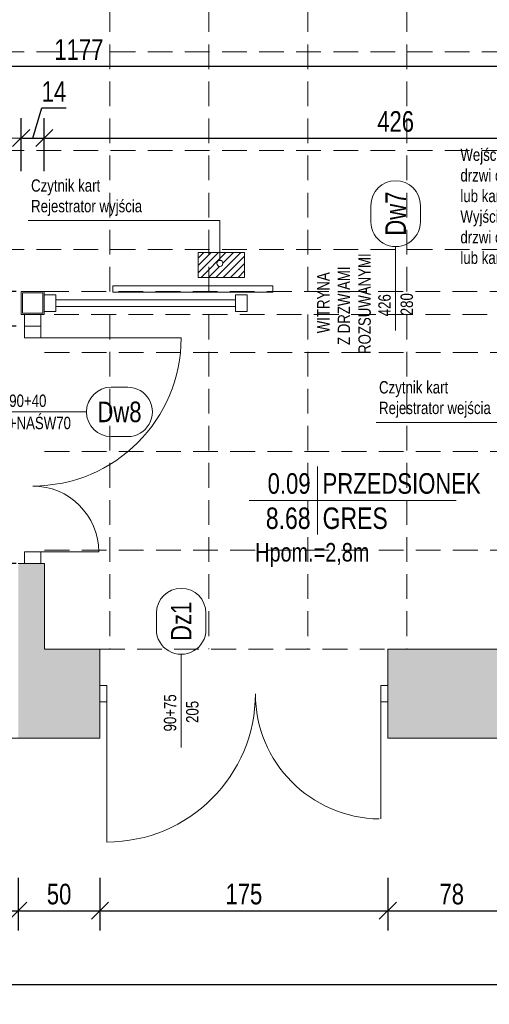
# Model space of a CAD drawing. Header units: millimetres. Extents: x 27490 to 108194, y -40520 to 41185.
# Tile 15 of 65: x 29418 to 29703, y -32314 to -31717. Entities that reach past the tile are written whole.
import ezdxf
from ezdxf.enums import TextEntityAlignment as Align

# ---------------------------------------------------------------- set-up
doc = ezdxf.new("R2010")
doc.units = ezdxf.units.MM
doc.linetypes.add('DASHEDX2', pattern=[1.5, 1, -0.5])
doc.layers.get('0').update_dxf_attribs({"lineweight": 18})
doc.layers.get('Defpoints').update_dxf_attribs({"lineweight": 18})
for name, color, linetype, lineweight in [('BA_drz', 7, 'Continuous', 18), ('BA_met', 7, 'Continuous', 18), ('BA_sym', 7, 'Continuous', 18), ('BA_txc', 1, 'Continuous', 18), ('Cienka', 7, 'Continuous', 18), ('PG_PRZERYWANE_ŚREDNIE', 1, 'DASHEDX2', 18), ('PG_WYMIARY', 1, 'Continuous', 18), ('PG_WYPOSAŻENIE', 1, 'Continuous', 18), ('PG_ŚCIANY_DZIAŁOWE', 3, 'Continuous', 18)]:
    doc.layers.add(name, color=color, linetype=linetype, lineweight=lineweight)
doc.styles.add('BIKTC', font='bikromsw.shx', dxfattribs={"width": 0.8})
doc.styles.add('BIKTS', font='bikromsw.shx', dxfattribs={"width": 0.85})
doc.styles.add('BIKWYM', font='BIKROMSW.SHX', dxfattribs={"width": 0.8})
doc.styles.add('ROMANS', font='bikromsw.shx', dxfattribs={"width": 0.8})
doc.dimstyles.new('BA_KR_50', dxfattribs={"dimscale": 0.5, "dimtxt": 25, "dimasz": 1.666667, "dimexe": 24, "dimexo": 0, "dimgap": 0, "dimtad": 0, "dimdec": 1, "dimrnd": 0.5, "dimzin": 9, "dimdsep": 46, "dimtxsty": 'BIKWYM', "dimblk": 'WYM-KR', "dimcen": 0, "dimdle": 20, "dimclrd": 256, "dimclre": 256, "dimclrt": 7, "dimadec": 0, "dimazin": 0, "dimtfac": 0.033333, "dimtdec": 1, "dimtmove": 0, "dimatfit": 3, "dimldrblk": 'WYM-KR', "dimfxl": 40, "dimfxlon": 1, "dimtvp": 0.8, "dimtolj": 1, "dimarcsym": 0})

# ---------------------------------------------------------------- blocks, each defined once
blk = doc.blocks.new('A$C5416600d')
at = {"lineweight": 20}
for points in [[(0, 14), (14, 14), (14, 0), (0, 0)], [(0.8, 13.2), (13.2, 13.2), (13.2, 0.8), (0.8, 0.8)]]:
    blk.add_lwpolyline(points, close=True, dxfattribs=at)
blk = doc.blocks.new('bikmet')
blk.add_line((0, 1.65), (0, -1.65))
at = {"style": 'ROMANS', "width": 0.8}
blk.add_attdef('NRPOM', text='', height=1, dxfattribs=at).set_placement((-0.333, 0.333), align=Align.RIGHT)
blk.add_attdef('NWAPOM', (0.25, 0.333), '', height=1, dxfattribs=at)
blk.add_attdef('RAREA', text='', height=1.042, dxfattribs=at).set_placement((-0.333, -0.333), align=Align.TOP_RIGHT)
blk.add_attdef('PODLOGA', text='', height=1.042, dxfattribs=at).set_placement((0.25, -0.333), align=Align.TOP_LEFT)
blk = doc.blocks.new('symdrz')
blk.add_lwpolyline([(-10, -30, -1), (-10, 30), (10, 30, -1), (10, -30)], format="xyb", close=True)
at = {"style": 'BIKTS', "width": 0.8}
blk.add_attdef('SZERDRZ', text='', height=25, dxfattribs=at).set_placement((77.1, 8.8), align=Align.CENTER)
blk.add_attdef('SYMDRZ', text='', height=25, dxfattribs=at).set_placement((0, 0), align=Align.MIDDLE)
blk.add_attdef('WYSDRZ', text='', height=25, dxfattribs=at).set_placement((77.1, -9.5), align=Align.TOP_CENTER)
blk = doc.blocks.new('dr1h901')
at = {"color": 0}
blk.add_line((-0.5, 0), (-0.5, 1), dxfattribs=at)
blk.add_line((0, 0.3622), (0, -0.2655))
blk.add_arc((-0.5, 0), 1, 0, 90, dxfattribs=at)
blk = doc.blocks.new('WYM-KR')
at = {"linetype": 'ByBlock'}
blk.add_line((11.52, 0), (-11.52, 0), dxfattribs=at)
at = {"color": 7, "linetype": 'ByBlock'}
blk.add_line((6.24, 6.24), (-6.24, -6.24), dxfattribs=at)
blk = doc.blocks.new('*D853')
at = {"layer": 'Defpoints', "color": 0, "transparency": 16777216}
for p in [(29395.91, -31902.48), (29420.99, -31902.48), (29417.24, -32046.48)]:
    blk.add_point(p, dxfattribs=at)
at = {"layer": 'PG_WYMIARY', "lineweight": -2, "transparency": 16777216}
for p, q in [((29415.91, -31902.48), (29383.91, -31902.48)), ((29395.91, -32045.64), (29395.91, -31903.31)), ((29415.91, -32046.48), (29383.91, -32046.48))]:
    blk.add_line(p, q, dxfattribs=at)
at = {"layer": 'PG_WYMIARY', "lineweight": -2, "transparency": 16777216, "xscale": 0.8333333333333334, "yscale": 0.8333333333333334, "zscale": 0.8333333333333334}
for p, rotation in [((29395.91, -31902.48), 90), ((29395.91, -32046.48), 270)]:
    blk.add_blockref('WYM-KR', p, dxfattribs=dict(at, rotation=rotation))
at = {"layer": 'PG_WYMIARY', "color": 7, "transparency": 16777216, "insert": (29385.91, -31974.48), "char_height": 12.5, "attachment_point": 5, "rotation": 90, "style": 'BIKWYM'}
blk.add_mtext('\\A1;144', dxfattribs=at)
blk = doc.blocks.new('*D854')
at = {"layer": 'Defpoints', "color": 0, "transparency": 16777216}
for p in [(29395.91, -31881.48), (29418.99, -31881.48), (29420.99, -31902.48)]:
    blk.add_point(p, dxfattribs=at)
at = {"layer": 'PG_WYMIARY', "lineweight": -2, "transparency": 16777216}
for p, q in [((29415.91, -31881.48), (29383.91, -31881.48)), ((29395.91, -31901.64), (29395.91, -31882.31)), ((29415.91, -31902.48), (29383.91, -31902.48))]:
    blk.add_line(p, q, dxfattribs=at)
at = {"layer": 'PG_WYMIARY', "lineweight": -2, "transparency": 16777216, "xscale": 0.8333333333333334, "yscale": 0.8333333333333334, "zscale": 0.8333333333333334}
for p, rotation in [((29395.91, -31881.48), 90), ((29395.91, -31902.48), 270)]:
    blk.add_blockref('WYM-KR', p, dxfattribs=dict(at, rotation=rotation))
at = {"layer": 'PG_WYMIARY', "color": 7, "transparency": 16777216, "insert": (29385.91, -31891.98), "char_height": 12.5, "attachment_point": 5, "rotation": 90, "style": 'BIKWYM'}
blk.add_mtext('\\A1;21', dxfattribs=at)
blk = doc.blocks.new('*D855')
at = {"layer": 'Defpoints', "color": 0, "transparency": 16777216}
for p in [(29432.99, -31788.34), (29418.99, -31881.48), (29432.99, -31881.48)]:
    blk.add_point(p, dxfattribs=at)
at = {"layer": 'PG_WYMIARY', "lineweight": -2, "transparency": 16777216}
for p, q in [((29425.99, -31788.34), (29431.47, -31770.09)), ((29431.47, -31770.09), (29446.23, -31770.09)), ((29418.99, -31808.34), (29418.99, -31776.34)), ((29432.99, -31808.34), (29432.99, -31776.34)), ((29419.82, -31788.34), (29432.16, -31788.34))]:
    blk.add_line(p, q, dxfattribs=at)
at = {"layer": 'PG_WYMIARY', "lineweight": -2, "transparency": 16777216, "xscale": 0.8333333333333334, "yscale": 0.8333333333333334, "zscale": 0.8333333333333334, "rotation": 180}
blk.add_blockref('WYM-KR', (29418.99, -31788.34), dxfattribs=at)
at = {"layer": 'PG_WYMIARY', "lineweight": -2, "transparency": 16777216, "xscale": 0.8333333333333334, "yscale": 0.8333333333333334, "zscale": 0.8333333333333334}
blk.add_blockref('WYM-KR', (29432.99, -31788.34), dxfattribs=at)
at = {"layer": 'PG_WYMIARY', "color": 7, "transparency": 16777216, "insert": (29438.85, -31760.09), "char_height": 12.5, "attachment_point": 5, "style": 'BIKWYM'}
blk.add_mtext('\\A1;14', dxfattribs=at)
blk = doc.blocks.new('*D856')
at = {"layer": 'Defpoints', "color": 0, "transparency": 16777216}
for p in [(29858.99, -31788.34), (29432.99, -31881.48), (29858.99, -31881.48)]:
    blk.add_point(p, dxfattribs=at)
at = {"layer": 'PG_WYMIARY', "lineweight": -2, "transparency": 16777216}
for p, q in [((29432.99, -31808.34), (29432.99, -31776.34)), ((29858.99, -31808.34), (29858.99, -31776.34)), ((29433.82, -31788.34), (29858.16, -31788.34))]:
    blk.add_line(p, q, dxfattribs=at)
at = {"layer": 'PG_WYMIARY', "lineweight": -2, "transparency": 16777216, "xscale": 0.8333333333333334, "yscale": 0.8333333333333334, "zscale": 0.8333333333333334, "rotation": 180}
blk.add_blockref('WYM-KR', (29432.99, -31788.34), dxfattribs=at)
at = {"layer": 'PG_WYMIARY', "lineweight": -2, "transparency": 16777216, "xscale": 0.8333333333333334, "yscale": 0.8333333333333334, "zscale": 0.8333333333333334}
blk.add_blockref('WYM-KR', (29858.99, -31788.34), dxfattribs=at)
at = {"layer": 'PG_WYMIARY', "color": 7, "transparency": 16777216, "insert": (29645.99, -31778.34), "char_height": 12.5, "attachment_point": 5, "style": 'BIKWYM'}
blk.add_mtext('\\A1;426', dxfattribs=at)
blk = doc.blocks.new('*D805')
at = {"layer": 'Defpoints', "color": 0, "transparency": 16777216}
for p in [(30042.24, -31744.62), (30042.24, -31914.98), (28865.74, -32106.48)]:
    blk.add_point(p, dxfattribs=at)
at = {"layer": 'PG_WYMIARY', "lineweight": -2, "transparency": 16777216}
for p, q in [((28865.74, -31764.62), (28865.74, -31732.62)), ((30042.24, -31764.62), (30042.24, -31732.62)), ((28866.57, -31744.62), (30041.41, -31744.62))]:
    blk.add_line(p, q, dxfattribs=at)
at = {"layer": 'PG_WYMIARY', "lineweight": -2, "transparency": 16777216, "xscale": 0.8333333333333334, "yscale": 0.8333333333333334, "zscale": 0.8333333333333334, "rotation": 180}
blk.add_blockref('WYM-KR', (28865.74, -31744.62), dxfattribs=at)
at = {"layer": 'PG_WYMIARY', "lineweight": -2, "transparency": 16777216, "xscale": 0.8333333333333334, "yscale": 0.8333333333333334, "zscale": 0.8333333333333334}
blk.add_blockref('WYM-KR', (30042.24, -31744.62), dxfattribs=at)
at = {"layer": 'PG_WYMIARY', "color": 7, "transparency": 16777216, "insert": (29453.99, -31734.62), "char_height": 12.5, "attachment_point": 5, "style": 'BIKWYM'}
blk.add_mtext('\\A1;1177', dxfattribs=at)
blk = doc.blocks.new('*D748')
at = {"layer": 'Defpoints', "color": 0, "transparency": 16777216}
for p in [(29272.24, -32152.48), (29417.24, -32152.48), (29417.24, -32257.16)]:
    blk.add_point(p, dxfattribs=at)
at = {"layer": 'PG_WYMIARY', "lineweight": -2, "transparency": 16777216}
for p, q in [((29272.24, -32237.16), (29272.24, -32269.16)), ((29417.24, -32237.16), (29417.24, -32269.16)), ((29273.07, -32257.16), (29416.41, -32257.16))]:
    blk.add_line(p, q, dxfattribs=at)
at = {"layer": 'PG_WYMIARY', "lineweight": -2, "transparency": 16777216, "xscale": 0.8333333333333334, "yscale": 0.8333333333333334, "zscale": 0.8333333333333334, "rotation": 180}
blk.add_blockref('WYM-KR', (29272.24, -32257.16), dxfattribs=at)
at = {"layer": 'PG_WYMIARY', "lineweight": -2, "transparency": 16777216, "xscale": 0.8333333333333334, "yscale": 0.8333333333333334, "zscale": 0.8333333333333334}
blk.add_blockref('WYM-KR', (29417.24, -32257.16), dxfattribs=at)
at = {"layer": 'PG_WYMIARY', "color": 7, "transparency": 16777216, "insert": (29344.74, -32247.16), "char_height": 12.5, "attachment_point": 5, "style": 'BIKWYM'}
blk.add_mtext('\\A1;145', dxfattribs=at)
blk = doc.blocks.new('*D749')
at = {"layer": 'Defpoints', "color": 0, "transparency": 16777216}
for p in [(29417.24, -32152.48), (29466.74, -32152.48), (29466.74, -32257.16)]:
    blk.add_point(p, dxfattribs=at)
at = {"layer": 'PG_WYMIARY', "lineweight": -2, "transparency": 16777216}
for p, q in [((29417.24, -32237.16), (29417.24, -32269.16)), ((29466.74, -32237.16), (29466.74, -32269.16)), ((29418.07, -32257.16), (29465.91, -32257.16))]:
    blk.add_line(p, q, dxfattribs=at)
at = {"layer": 'PG_WYMIARY', "lineweight": -2, "transparency": 16777216, "xscale": 0.8333333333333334, "yscale": 0.8333333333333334, "zscale": 0.8333333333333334, "rotation": 180}
blk.add_blockref('WYM-KR', (29417.24, -32257.16), dxfattribs=at)
at = {"layer": 'PG_WYMIARY', "lineweight": -2, "transparency": 16777216, "xscale": 0.8333333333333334, "yscale": 0.8333333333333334, "zscale": 0.8333333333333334}
blk.add_blockref('WYM-KR', (29466.74, -32257.16), dxfattribs=at)
at = {"layer": 'PG_WYMIARY', "color": 7, "transparency": 16777216, "insert": (29441.99, -32247.16), "char_height": 12.5, "attachment_point": 5, "style": 'BIKWYM'}
blk.add_mtext('\\A1;50', dxfattribs=at)
blk = doc.blocks.new('*D750')
at = {"layer": 'Defpoints', "color": 0, "transparency": 16777216}
for p in [(29641.24, -32125.03), (29466.74, -32152.48), (29641.24, -32257.16)]:
    blk.add_point(p, dxfattribs=at)
at = {"layer": 'PG_WYMIARY', "lineweight": -2, "transparency": 16777216}
for p, q in [((29466.74, -32237.16), (29466.74, -32269.16)), ((29641.24, -32237.16), (29641.24, -32269.16)), ((29467.57, -32257.16), (29640.41, -32257.16))]:
    blk.add_line(p, q, dxfattribs=at)
at = {"layer": 'PG_WYMIARY', "lineweight": -2, "transparency": 16777216, "xscale": 0.8333333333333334, "yscale": 0.8333333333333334, "zscale": 0.8333333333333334, "rotation": 180}
blk.add_blockref('WYM-KR', (29466.74, -32257.16), dxfattribs=at)
at = {"layer": 'PG_WYMIARY', "lineweight": -2, "transparency": 16777216, "xscale": 0.8333333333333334, "yscale": 0.8333333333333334, "zscale": 0.8333333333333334}
blk.add_blockref('WYM-KR', (29641.24, -32257.16), dxfattribs=at)
at = {"layer": 'PG_WYMIARY', "color": 7, "transparency": 16777216, "insert": (29553.99, -32247.16), "char_height": 12.5, "attachment_point": 5, "style": 'BIKWYM'}
blk.add_mtext('\\A1;175', dxfattribs=at)
blk = doc.blocks.new('*D751')
at = {"layer": 'Defpoints', "color": 0, "transparency": 16777216}
for p in [(29641.24, -32125.03), (29718.74, -32125.03), (29718.74, -32257.16)]:
    blk.add_point(p, dxfattribs=at)
at = {"layer": 'PG_WYMIARY', "lineweight": -2, "transparency": 16777216}
for p, q in [((29641.24, -32237.16), (29641.24, -32269.16)), ((29718.74, -32237.16), (29718.74, -32269.16)), ((29642.07, -32257.16), (29717.91, -32257.16))]:
    blk.add_line(p, q, dxfattribs=at)
at = {"layer": 'PG_WYMIARY', "lineweight": -2, "transparency": 16777216, "xscale": 0.8333333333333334, "yscale": 0.8333333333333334, "zscale": 0.8333333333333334, "rotation": 180}
blk.add_blockref('WYM-KR', (29641.24, -32257.16), dxfattribs=at)
at = {"layer": 'PG_WYMIARY', "lineweight": -2, "transparency": 16777216, "xscale": 0.8333333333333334, "yscale": 0.8333333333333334, "zscale": 0.8333333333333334}
blk.add_blockref('WYM-KR', (29718.74, -32257.16), dxfattribs=at)
at = {"layer": 'PG_WYMIARY', "color": 7, "transparency": 16777216, "insert": (29679.99, -32247.16), "char_height": 12.5, "attachment_point": 5, "style": 'BIKWYM'}
blk.add_mtext('\\A1;78', dxfattribs=at)
blk = doc.blocks.new('*D756')
at = {"layer": 'Defpoints', "color": 0, "transparency": 16777216}
for p in [(28005.74, -32152.48), (30501.3, -32152.48), (30501.3, -32301.96)]:
    blk.add_point(p, dxfattribs=at)
at = {"layer": 'PG_WYMIARY', "lineweight": -2, "transparency": 16777216}
for p, q in [((28005.74, -32281.96), (28005.74, -32313.96)), ((30501.3, -32281.96), (30501.3, -32313.96)), ((28006.57, -32301.96), (30500.46, -32301.96))]:
    blk.add_line(p, q, dxfattribs=at)
at = {"layer": 'PG_WYMIARY', "lineweight": -2, "transparency": 16777216, "xscale": 0.8333333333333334, "yscale": 0.8333333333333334, "zscale": 0.8333333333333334, "rotation": 180}
blk.add_blockref('WYM-KR', (28005.74, -32301.96), dxfattribs=at)
at = {"layer": 'PG_WYMIARY', "lineweight": -2, "transparency": 16777216, "xscale": 0.8333333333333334, "yscale": 0.8333333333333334, "zscale": 0.8333333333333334}
blk.add_blockref('WYM-KR', (30501.3, -32301.96), dxfattribs=at)
at = {"layer": 'PG_WYMIARY', "color": 7, "transparency": 16777216, "insert": (29253.52, -32291.96), "char_height": 12.5, "attachment_point": 5, "style": 'BIKWYM'}
blk.add_mtext('\\A1;2496', dxfattribs=at)

msp = doc.modelspace()

# ---------------------------------------------------------------- hatches: boundary and pattern name
at = {"layer": 'PG_WYPOSAŻENIE', "true_color": 0x636466}
h = msp.add_hatch(dxfattribs=at)
h.set_pattern_fill('ANSI31', color=251)
h.set_pattern_definition([(45, (-22681.6072, 2590.3434), (-2.24506403, 2.24506403), [])])
h.paths.add_polyline_path([(29539.43, -31857.87), (29539.43, -31862.52, -0.414214), (29541.28, -31864.38, -1), (29537.57, -31864.38, -0.414214), (29539.43, -31862.52), (29539.43, -31857.87), (29532.74, -31857.87), (29532.74, -31872.98), (29554.45, -31872.98), (29554.45, -31857.87)])
h.paths.add_polyline_path([(29532.74, -31857.87), (29526.38, -31857.87), (29526.38, -31872.98), (29532.74, -31872.98)])
at = {"layer": 'PG_ŚCIANY_DZIAŁOWE', "true_color": 0x939598, "transparency": 33554610}
h = msp.add_hatch(color=252, dxfattribs=at)
h.dxf.hatch_style = 1
h.paths.add_polyline_path([(29466.74, -32098.48), (29433.24, -32098.48), (29433.24, -32046.48), (29417.24, -32046.48), (29417.24, -32152.48), (29466.74, -32152.48)])
h = msp.add_hatch(color=252, dxfattribs=at)
h.dxf.hatch_style = 1
h.paths.add_polyline_path([(29718.74, -32098.48), (29641.24, -32098.48), (29641.24, -32152.48), (29718.74, -32152.48)])

# ---------------------------------------------------------------- linework, layer by layer
at = {"lineweight": 20}
for p, q in [((29474.6, -31877.94), (29571.6, -31877.94)), ((29474.6, -31881.94), (29474.6, -31877.94)), ((29571.6, -31881.94), (29571.6, -31877.94)), ((29432.99, -31883.48), (29439.99, -31883.48)), ((29432.99, -31883.48), (29439.99, -31883.48)), ((29439.99, -31883.48), (29439.99, -31893.48)), ((29474.6, -31881.94), (29571.6, -31881.94)), ((29548.99, -31883.48), (29555.99, -31883.48)), ((29548.99, -31883.48), (29548.99, -31893.48)), ((29555.99, -31883.48), (29555.99, -31893.48)), ((29439.99, -31886.48), (29548.99, -31886.48)), ((29439.99, -31890.48), (29548.99, -31890.48)), ((29420.99, -31895.48), (29420.99, -31902.48)), ((29420.99, -31895.48), (29430.99, -31895.48)), ((29430.99, -31895.48), (29430.99, -31902.48)), ((29432.99, -31893.48), (29439.99, -31893.48)), ((29548.99, -31893.48), (29555.99, -31893.48)), ((29420.99, -31902.48), (29420.99, -31909.48)), ((29420.99, -31902.48), (29430.99, -31902.48)), ((29430.99, -31902.48), (29420.99, -31902.48)), ((29430.99, -31902.48), (29430.99, -31909.48)), ((29430.99, -31909.48), (29420.99, -31909.48)), ((29425.99, -31909.48), (29505.99, -31909.48)), ((29430.99, -32039.48), (29420.99, -32039.48)), ((29420.99, -32039.48), (29420.99, -32046.48)), ((29425.99, -32039.48), (29465.99, -32039.48)), ((29430.99, -32039.48), (29430.99, -32046.48)), ((29433.24, -32046.48), (29417.24, -32046.48)), ((29430.99, -32046.48), (29420.99, -32046.48))]:
    msp.add_line(p, q, dxfattribs=at)
for p, q in [((29433.24, -32046.48), (29433.24, -32098.48)), ((29466.74, -32098.48), (29433.24, -32098.48)), ((29466.74, -32098.48), (29466.74, -32152.48)), ((29828.74, -32098.48), (29641.24, -32098.48)), ((29641.24, -32098.48), (29641.24, -32152.48)), ((29470.99, -32120.48), (29466.74, -32120.48)), ((29470.99, -32120.48), (29470.99, -32130.48)), ((29641.24, -32120.48), (29636.99, -32120.48)), ((29636.99, -32120.48), (29636.99, -32130.48)), ((29470.99, -32130.48), (29466.74, -32130.48)), ((29470.99, -32125.48), (29470.99, -32215.48)), ((29561.16, -32130.48), (29560.85, -32130.48)), ((29636.99, -32125.48), (29636.99, -32201.48)), ((29641.24, -32130.48), (29636.99, -32130.48)), ((29466.74, -32152.48), (28005.74, -32152.48)), ((30426.24, -32152.48), (29641.24, -32152.48))]:
    msp.add_line(p, q)
msp.add_arc((29636.99, -32125.48), 76, 180, 269.21452)
at = {"layer": 'BA_drz', "color": 18, "true_color": 0x000000}
msp.add_line((29645.99, -31905.13), (29645.99, -31854.2), dxfattribs=at)
at = {"layer": 'BA_met', "color": 18, "true_color": 0x000000}
msp.add_line((29557.17, -32008.33), (29682.69, -32008.33), dxfattribs=at)
at = {"layer": 'Cienka'}
msp.add_arc((29425.99, -32039.48), 40, 0, 90, dxfattribs=at)
at = {"layer": 'PG_PRZERYWANE_ŚREDNIE', "color": 251, "lineweight": 15, "ltscale": 15, "true_color": 0x636466}
for p, q in [((29472.74, -31326.48), (29472.74, -31881.48)), ((29532.74, -31326.48), (29532.74, -31881.48)), ((29592.74, -31326.48), (29592.74, -31881.48)), ((29652.74, -31326.48), (29652.74, -31881.48)), ((28865.74, -31735.98), (30042.24, -31735.98)), ((28865.74, -31795.98), (30042.24, -31795.98)), ((28865.74, -31855.98), (30042.24, -31855.98)), ((29432.99, -31881.48), (29858.99, -31881.48)), ((29858.99, -31895.48), (29432.99, -31895.48)), ((29472.74, -31895.48), (29472.74, -32098.48)), ((29532.74, -31895.48), (29532.74, -32098.48)), ((29592.74, -31895.48), (29592.74, -32098.48)), ((29652.74, -31895.48), (29652.74, -32098.48)), ((29433.24, -31918.48), (29826.74, -31918.48)), ((29433.24, -31978.48), (29860.99, -31978.48)), ((29433.24, -32038.48), (29860.99, -32038.48)), ((29466.74, -32098.48), (29641.24, -32098.48))]:
    msp.add_line(p, q, dxfattribs=at)
at = {"layer": 'PG_WYPOSAŻENIE', "color": 251, "true_color": 0x636466}
for p, q in [((29423.15, -31838.4), (29539.43, -31838.4)), ((29539.43, -31838.4), (29539.43, -31862.52)), ((29526.38, -31857.87), (29526.38, -31872.98)), ((29554.45, -31857.87), (29526.38, -31857.87)), ((29554.45, -31872.98), (29554.45, -31857.87)), ((29526.38, -31872.98), (29554.45, -31872.98)), ((29634.09, -31960.85), (29750.37, -31960.85))]:
    msp.add_line(p, q, dxfattribs=at)
msp.add_lwpolyline([(29526.38, -31857.87), (29554.45, -31857.87), (29554.45, -31872.98), (29526.38, -31872.98)], close=True, dxfattribs=at)
msp.add_circle((29539.43, -31864.38), 1.85, dxfattribs=at)

# ---------------------------------------------------------------- block references
at = {"lineweight": 20}
msp.add_blockref('A$C5416600d', (29418.99, -31895.48), dxfattribs=at)
at = {"layer": 'BA_drz', "color": 18, "true_color": 0x000000, "yscale": 90, "zscale": -90}
for p, xscale, rotation in [((29425.99, -31954.48), 90, 269.9999999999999), ((29515.99, -32125.48), -90, 180)]:
    msp.add_blockref('dr1h901', p, dxfattribs=dict(at, xscale=xscale, rotation=rotation))
at = {"layer": 'BA_met', "color": 18, "true_color": 0x000000, "xscale": 12.5, "yscale": 12.5, "zscale": 12.5}
msp.add_blockref('bikmet', (29598.59, -32008.33), dxfattribs=at).add_auto_attribs({'NRPOM': '0.09', 'NWAPOM': 'PRZEDSIONEK', 'RAREA': '8.68', 'PODLOGA': 'GRES'})
at = {"layer": 'BA_sym', "color": 18, "true_color": 0x000000}
ref = msp.add_blockref('symdrz', (29645.99, -31834.2), dxfattribs=dict(at, xscale=0.5000000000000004, yscale=0.5000000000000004, zscale=0.5000000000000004, rotation=90.00000236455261))
ref.add_attrib('Symdrz', 'Dw7', dxfattribs={"height": 12.5, "rotation": 90, "style": 'BIKTS', "width": 0.8}).set_placement((29645.99, -31834.2), align=Align.MIDDLE_CENTER)
ref.add_attrib('Szerdrz', '426', dxfattribs={"layer": 'BA_txc', "height": 7.5, "rotation": 90, "style": 'BIKTS', "width": 0.8}).set_placement((29639.24, -31889.76), align=Align.MIDDLE_CENTER)
ref.add_attrib('Wysdrz', '280', dxfattribs={"layer": 'BA_txc', "height": 7.5, "rotation": 90, "style": 'BIKTS', "width": 0.8}).set_placement((29652.74, -31889.15), align=Align.MIDDLE_CENTER)
ref = msp.add_blockref('symdrz', (29478.59, -31954.48), dxfattribs=dict(at, xscale=0.5000000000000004, yscale=0.5000000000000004, zscale=0.5000000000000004, rotation=2.364552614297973e-06))
ref.add_attrib('Symdrz', 'Dw8', dxfattribs={"height": 12.5, "rotation": 0, "style": 'BIKTS', "width": 0.8}).set_placement((29478.59, -31954.48), align=Align.MIDDLE_CENTER)
ref.add_attrib('Szerdrz', '90+40', dxfattribs={"layer": 'BA_txc', "height": 7.5, "rotation": 0, "style": 'BIKTS', "width": 0.8}).set_placement((29423.03, -31947.73), align=Align.MIDDLE_CENTER)
ref.add_attrib('Wysdrz', '210+NAŚW70', dxfattribs={"layer": 'BA_txc', "height": 7.5, "rotation": 0, "style": 'BIKTS', "width": 0.8}).set_placement((29423.64, -31961.23), align=Align.MIDDLE_CENTER)
ref = msp.add_blockref('symdrz', (29515.99, -32081.58), dxfattribs=dict(at, xscale=0.5000000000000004, yscale=0.5000000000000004, zscale=0.5000000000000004, rotation=90.00000236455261))
ref.add_attrib('Symdrz', 'Dz1', dxfattribs={"height": 12.5, "rotation": 90, "style": 'BIKTS', "width": 0.8}).set_placement((29515.99, -32081.58), align=Align.MIDDLE_CENTER)
ref.add_attrib('Szerdrz', '90+75', dxfattribs={"layer": 'BA_txc', "height": 7.5, "rotation": 90, "style": 'BIKTS', "width": 0.8}).set_placement((29509.24, -32137.13), align=Align.MIDDLE_CENTER)
ref.add_attrib('Wysdrz', '205', dxfattribs={"layer": 'BA_txc', "height": 7.5, "rotation": 90, "style": 'BIKTS', "width": 0.8}).set_placement((29522.74, -32136.53), align=Align.MIDDLE_CENTER)

# ---------------------------------------------------------------- texts
at = {"layer": 'PG_WYPOSAŻENIE', "color": 18, "true_color": 0x000000, "attachment_point": 1, "style": 'BIKTC'}
for s, width, gutter_width, insert, char_height, rotation in [('\\pi16.89012;WITRYNA\\P\\pi9.74726;Z DRZWIAMI\\P\\pi4.31869;ROZSUWANYMI', 70.6374, 50, (29598.4, -31923.66), 7.5, 90), ('Wejście do budynku:\\Pdrzwi otwierane przyciskiem z wartowni\\Plub kartą (przyłożenie do czytnika)\\PWyjście z budynku: \\Pdrzwi otwierane przyciskiem z wartowni\\Plub kartą (przyłożenie do czytnika)', 650.6795, 50, (29685.24, -31794.7), 7.5, 360), ('Czytnik kart\\PRejestrator wyjścia', 650.6795, 50, (29425, -31813.38), 7.5, 360), ('Czytnik kart\\PRejestrator wejścia', 650.6795, 50, (29635.93, -31935.82), 7.5, 360), ('Hpom.=2,8m', 976.0193, 75, (29560.84, -32034.05), 11.25, 360)]:
    msp.add_mtext_dynamic_manual_height_columns(s, width=width, gutter_width=gutter_width, heights=[0], dxfattribs=dict(at, insert=insert, char_height=char_height, rotation=rotation))

# ---------------------------------------------------------------- dimensions: what is measured, and where the dimension line sits
at = {"layer": 'PG_WYMIARY'}
for base, p1, p2, picture, middle in [((30042.24077459, -31744.61560122), (28865.74077459, -32106.47558061), (30042.24077459, -31914.97558061), '*D805', (29453.99077459, -31734.61560122)), ((29432.99, -31788.34), (29418.99, -31881.48), (29432.99, -31881.48), '*D855', (29431.47, -31760.09)), ((29858.99, -31788.34), (29432.99, -31881.48), (29858.99, -31881.48), '*D856', (29645.99, -31778.34)), ((29641.24077459, -32257.15988449), (29466.74077459, -32152.47558061), (29641.24077459, -32125.02534997), '*D750', (29553.99077459, -32247.15988449)), ((29718.74077459, -32257.15988449), (29641.24077459, -32125.02534997), (29718.74077459, -32125.02534997), '*D751', (29679.99077459, -32247.15988449)), ((30501.3, -32301.96), (28005.74, -32152.48), (30501.3, -32152.48), '*D756', (29253.52, -32291.96)), ((29417.24, -32257.16), (29272.24, -32152.48), (29417.24, -32152.48), '*D748', (29344.74, -32247.16)), ((29466.74077459, -32257.15988449), (29417.24077459, -32152.47558061), (29466.74077459, -32152.47558061), '*D749', (29441.99077459, -32247.15988449))]:
    dim = msp.add_linear_dim(base=base, p1=p1, p2=p2, dimstyle='BA_KR_50', override={"dimdec": 0, "dimtmove": 1}, dxfattribs=at)
    dim.commit()
    dim.dimension.update_dxf_attribs({"geometry": picture, "text_midpoint": middle})
for base, p1, p2, picture, middle in [((29395.91, -31881.48), (29420.99, -31902.48), (29418.99, -31881.48), '*D854', (29385.91, -31891.98)), ((29395.91, -31902.48), (29417.24, -32046.48), (29420.99, -31902.48), '*D853', (29385.91, -31974.48))]:
    dim = msp.add_linear_dim(base=base, p1=p1, p2=p2, angle=90, dimstyle='BA_KR_50', override={"dimdec": 0, "dimtmove": 1}, dxfattribs=at)
    dim.commit()
    dim.dimension.update_dxf_attribs({"geometry": picture, "text_midpoint": middle})

doc.saveas('drawing.dxf')
